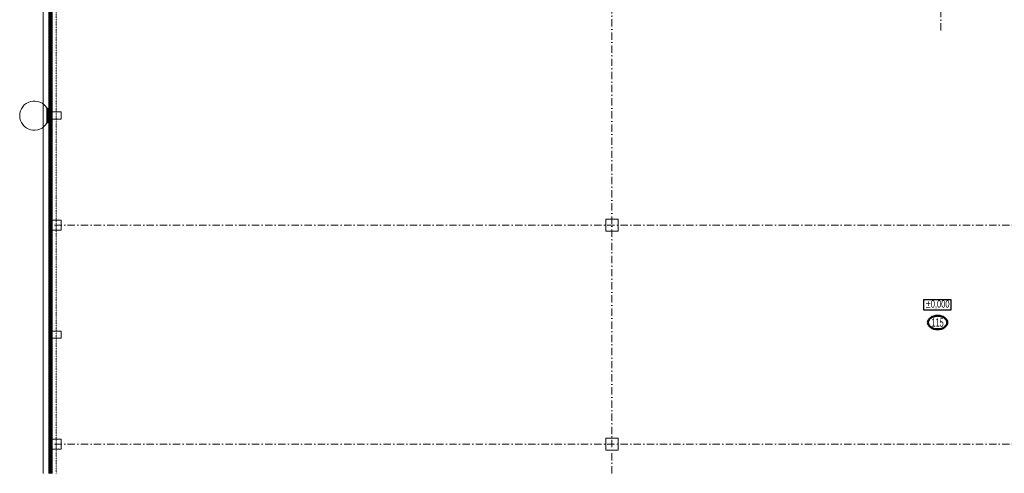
# Model space of a CAD drawing. Header units: millimetres. Extents: x 2886542 to 7567581, y -792623 to 134766.
# Tile 4 of 256: x 3130980 to 3171380, y -502353 to -483714. Entities that reach past the tile are written whole.
import ezdxf

# ---------------------------------------------------------------- set-up
doc = ezdxf.new("R2010")
doc.units = ezdxf.units.MM
doc.linetypes.add('Cerchovana', pattern=[0.27, 0.15, -0.06, 0, -0.06])
for name, color, linetype, lineweight in [('Obecné01', 7, 'Continuous', 13), ('PŮDORYS', 7, 'Continuous', 13), ('SLOUPY_BET_1', 7, 'Continuous', 13), ('Standard', 7, 'Continuous', 25), ('TVAR', 3, 'Continuous', 13)]:
    doc.layers.add(name, color=color, linetype=linetype, lineweight=lineweight)
doc.styles.add('ARIALNARROW', font='txt')

msp = doc.modelspace()

# ---------------------------------------------------------------- linework, layer by layer
at = {"layer": 'Obecné01', "color": 250, "linetype": 'Continuous', "lineweight": 13}
msp.add_line((3131950, -448626.3), (3131950, -502353.5), dxfattribs=at)
at = {"layer": 'Obecné01', "color": 250, "linetype": 'Continuous', "lineweight": 25}
for p, q in [((3168070.7, -495225.7), (3168070.7, -495634.4)), ((3169203.4, -495225.7), (3168070.7, -495225.7)), ((3169203.4, -495634.4), (3169203.4, -495225.7)), ((3168070.7, -495634.4), (3169203.4, -495634.4))]:
    msp.add_line(p, q, dxfattribs=at)
at = {"layer": 'Obecné01', "color": 250, "linetype": 'Continuous', "lineweight": 50}
msp.add_ellipse((3168644.2, -496157.6), major_axis=(396.9, 0), ratio=0.6934461, dxfattribs=at)
at = {"layer": 'PŮDORYS', "color": 250, "linetype": 'Cerchovana', "lineweight": 13}
msp.add_line((3132480, -502353.5), (3132480, -449156.3), dxfattribs=at)
at = {"layer": 'PŮDORYS', "color": 250, "linetype": 'Cerchovana', "lineweight": 13, "ltscale": 2000}
for p, q in [((3168780, -484156.3), (3168780, -449156.3)), ((3155280, -483156.3), (3155280, -502353.5)), ((3205080, -492156.3), (3132280, -492156.3)), ((3205080, -501156.3), (3132280, -501156.3))]:
    msp.add_line(p, q, dxfattribs=at)
at = {"layer": 'SLOUPY_BET_1', "color": 250}
for points in [[(3132280, -487806.3), (3132280, -487506.3), (3132680, -487506.3), (3132680, -487806.3), (3132280, -487806.3)], [(3132280, -492356.3), (3132280, -491956.3), (3132680, -491956.3), (3132680, -492356.3), (3132280, -492356.3)], [(3155030, -491906.3), (3155030, -492406.3), (3155530, -492406.3), (3155530, -491906.3), (3155030, -491906.3)], [(3132280, -496806.3), (3132280, -496506.3), (3132680, -496506.3), (3132680, -496806.3), (3132280, -496806.3)], [(3155030, -500906.3), (3155030, -501406.3), (3155530, -501406.3), (3155530, -500906.3), (3155030, -500906.3)], [(3132280, -501356.3), (3132280, -500956.3), (3132680, -500956.3), (3132680, -501356.3), (3132280, -501356.3)]]:
    msp.add_lwpolyline(points, close=True, dxfattribs=at)
at = {"layer": 'Standard', "color": 250, "linetype": 'Continuous', "lineweight": 50}
for p, q in [((3132200, -483156.3), (3132200, -502353.5)), ((3132280, -502353.5), (3132280, -483156.3))]:
    msp.add_line(p, q, dxfattribs=at)
at = {"layer": 'TVAR', "color": 250, "linetype": 'Continuous', "lineweight": 13}
for p, q in [((3132100, -487956.2), (3132100, -487356.3)), ((3132100, -487356.3), (3132130, -487356.3)), ((3132130, -487956.2), (3132130, -487356.3)), ((3132100, -487956.2), (3132130, -487956.2))]:
    msp.add_line(p, q, dxfattribs=at)
msp.add_arc((3131580.4, -487656.3), 600, 30, 330, dxfattribs=at)

# ---------------------------------------------------------------- texts
at = {"layer": 'Obecné01', "color": 250, "linetype": 'Continuous', "lineweight": 25, "insert": (3168644.5, -495422.1), "char_height": 300, "width": 951.163, "attachment_point": 5, "style": 'ARIALNARROW'}
msp.add_mtext('\\W0.78;±0,000', dxfattribs=at)
at = {"layer": 'Obecné01', "color": 250, "linetype": 'Continuous', "lineweight": 13, "insert": (3168644.2, -496157.6), "char_height": 350, "width": 636.362, "attachment_point": 5, "style": 'ARIALNARROW'}
msp.add_mtext('\\W0.71;115', dxfattribs=at)

doc.saveas('drawing.dxf')
